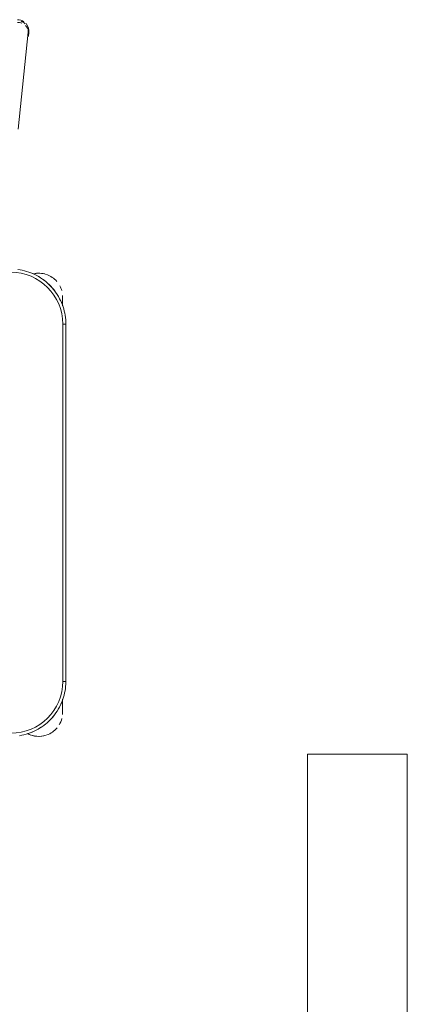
# Model space of a CAD drawing. Header units: metres. Extents: x 3 to 43.5, y -74 to -48.5.
# Tile 39 of 209: x 36.077 to 36.45, y -61.285 to -60.337. Entities that reach past the tile are written whole.
import ezdxf

# ---------------------------------------------------------------- set-up
doc = ezdxf.new("R2010")
doc.units = ezdxf.units.M
for name, color, linetype, lineweight in [('A-GENM', 7, 'Continuous', 18), ('E-LITE-EQPM', 7, 'Continuous', 18), ('I-FURN', 7, 'Continuous', 18)]:
    doc.layers.add(name, color=color, linetype=linetype, lineweight=lineweight)

# ---------------------------------------------------------------- blocks, each defined once
blk = doc.blocks.new('ConjuntoParaAlunoTamanho6 - CJA06_ConjuntoParaAlunoTamanho6-V54-1PAV - FRIGORÍFICA')
at = {"layer": 'I-FURN', "color": 253, "true_color": 0xaaaaaa}
for p, q in [((0.2643, 0.29197), (0.2643, 0.29456)), ((0.25413, 0.19969), (0.2638, 0.29312)), ((0.29687, 0.03797), (0.29687, 0.02961)), ((0.29687, 0.03299), (0.29687, 0.03797)), ((0.3, 0.01197), (0.297, 0.01197)), ((0.3, -0.33203), (0.3, 0.01197)), ((0.3, -0.33203), (0.3, 0.01197)), ((0.3, -0.33203), (0.297, -0.33203)), ((0.29687, -0.35394), (0.29687, -0.3492)), ((0.29687, -0.36203), (0.29687, -0.34961)), ((0.29687, -0.36203), (0.29687, -0.35705))]:
    blk.add_line(p, q, dxfattribs=at)
at = {"layer": 'I-FURN', "color": 253, "true_color": 0xaaaaaa, "flags": 128}
for points in [[(0.3, 0.01197), (0.29996, 0.01409), (0.29983, 0.0162), (0.29962, 0.01831), (0.29932, 0.02041), (0.29894, 0.0225), (0.29848, 0.02456), (0.29794, 0.02661), (0.29731, 0.02864), (0.2966, 0.03064), (0.29582, 0.03261), (0.29495, 0.03454), (0.29401, 0.03644), (0.29299, 0.0383), (0.2919, 0.04012), (0.29074, 0.04189), (0.28951, 0.04362), (0.28821, 0.04529), (0.28685, 0.04691), (0.28542, 0.04848), (0.28393, 0.04999), (0.28238, 0.05143), (0.28077, 0.05282), (0.27911, 0.05413), (0.2774, 0.05538), (0.27564, 0.05656), (0.27383, 0.05767), (0.27198, 0.05871), (0.27009, 0.05967), (0.26816, 0.06056), (0.2662, 0.06136), (0.26421, 0.06209), (0.2622, 0.06274), (0.26015, 0.06331), (0.25809, 0.06379), (0.25601, 0.0642), (0.25391, 0.06451)], [(0.29687, 0.03), (0.29687, 0.03057), (0.29687, 0.03112), (0.29687, 0.03166), (0.29687, 0.03218), (0.29687, 0.03268), (0.29687, 0.03317), (0.29687, 0.03363), (0.29687, 0.03407), (0.29687, 0.0345), (0.29687, 0.0349), (0.29687, 0.03528), (0.29687, 0.03563), (0.29687, 0.03596), (0.29687, 0.03627), (0.29687, 0.03656), (0.29687, 0.03682), (0.29687, 0.03705), (0.29687, 0.03726), (0.29687, 0.03744), (0.29687, 0.0376), (0.29687, 0.03772), (0.29687, 0.03783), (0.29687, 0.0379), (0.29687, 0.03795), (0.29687, 0.03797)], [(0.297, -0.33203), (0.297, -0.24603), (0.297, -0.16003), (0.297, -0.07403), (0.297, 0.01197)], [(0.297, 0.01197), (0.297, -0.07403), (0.297, -0.16003), (0.297, -0.24603), (0.297, -0.33203)], [(0.25544, -0.38436), (0.25753, -0.38398), (0.2596, -0.38351), (0.26165, -0.38297), (0.26367, -0.38234), (0.26567, -0.38164), (0.26764, -0.38085), (0.26957, -0.37999), (0.27147, -0.37904), (0.27333, -0.37803), (0.27515, -0.37694), (0.27693, -0.37578), (0.27865, -0.37454), (0.28033, -0.37324), (0.28195, -0.37188), (0.28351, -0.37045), (0.28502, -0.36896), (0.28647, -0.36741), (0.28785, -0.3658), (0.28917, -0.36414), (0.29042, -0.36243), (0.2916, -0.36067), (0.29271, -0.35886), (0.29374, -0.35701), (0.29471, -0.35512), (0.29559, -0.3532), (0.2964, -0.35124), (0.29713, -0.34925), (0.29777, -0.34723), (0.29834, -0.34519), (0.29883, -0.34312), (0.29923, -0.34104), (0.29955, -0.33895), (0.29978, -0.33684), (0.29993, -0.33472), (0.3, -0.33261), (0.3, -0.33203)], [(0.29687, -0.36203), (0.29687, -0.36201), (0.29687, -0.36197), (0.29687, -0.36191), (0.29687, -0.36181), (0.29687, -0.36169), (0.29687, -0.36154), (0.29687, -0.36137), (0.29687, -0.36117), (0.29687, -0.36094), (0.29687, -0.36069), (0.29687, -0.36041), (0.29687, -0.36011), (0.29687, -0.35978), (0.29687, -0.35943), (0.29687, -0.35906), (0.29687, -0.35866), (0.29687, -0.35825), (0.29687, -0.35781), (0.29687, -0.35735), (0.29687, -0.35687), (0.29687, -0.35638), (0.29687, -0.35586), (0.29687, -0.35533), (0.29687, -0.35478), (0.29687, -0.35421), (0.29687, -0.35363), (0.29687, -0.35304), (0.29687, -0.35244), (0.29687, -0.35182), (0.29687, -0.35119), (0.29687, -0.35055), (0.29687, -0.3499)]]:
    blk.add_lwpolyline(points, dxfattribs=at)
at = {"layer": 'I-FURN', "color": 253, "true_color": 0xaaaaaa}
for centre, radius, start, end in [((0.247, 0.01197), 0.05, 360, 90), ((0.247, 0.01197), 0.05, 0, 90), ((0.247, 0.01197), 0.053, 57.30007, 67.5), ((0.247, 0.01197), 0.053, 57.30007, 67.5), ((0.27387, 0.03797), 0.023, 75.53308, 103.10319), ((0.27387, 0.03797), 0.023, 72, 102.57928), ((0.27387, 0.03797), 0.023, 41.01944, 70.30683), ((0.247, 0.01197), 0.053, 37.1607, 53.14964), ((0.247, 0.01197), 0.053, 37.1607, 53.14964), ((0.27387, 0.03797), 0.023, 15.73053, 28.0506), ((0.247, 0.01197), 0.053, 22.5, 32.69993), ((0.247, 0.01197), 0.053, 22.5, 32.69993), ((0.27387, 0.03797), 0.023, 360, 4.00915), ((0.247, -0.33203), 0.05, 270, 360), ((0.247, -0.33203), 0.05, 270, 0), ((0.247, -0.33203), 0.053, 327.30007, 337.5), ((0.247, -0.33203), 0.053, 327.30007, 337.5), ((0.247, -0.33203), 0.053, 307.1607, 323.14964), ((0.247, -0.33203), 0.053, 307.1607, 323.14964), ((0.27387, -0.36203), 0.023, 328.70279, 345.53679), ((0.27387, -0.36203), 0.023, 355.58784, 360), ((0.247, -0.33203), 0.053, 292.5, 302.69993), ((0.247, -0.33203), 0.053, 292.5, 302.69993), ((0.27387, -0.36203), 0.023, 289.64716, 320.10645), ((0.27387, -0.36203), 0.023, 242.37001, 250.98921), ((0.27387, -0.36203), 0.023, 243.53772, 288), ((0.27387, -0.36203), 0.023, 255.53308, 284.46692)]:
    blk.add_arc(centre, radius, start, end, dxfattribs=at)
for centre, major_axis, ratio, start_param, end_param in [((0.25342, 0.29456), (-0.01088, 0), 0.965926, 4.098128, 4.712389), ((0.25351, 0.29419), (-0.01029, 0.00107), 0.967158, 4.026797, 4.46746), ((0.25342, 0.29197), (0.01088, 0), 0.965926, 1.176355, 1.570796), ((0.25342, 0.29197), (0.01088, 0), 0.965926, 5.959867, 7.062609), ((0.25342, 0.29456), (0.01088, 0), 0.965926, 6.052088, 6.985956), ((0.25351, 0.29419), (-0.01029, 0.00107), 0.967158, 3.141593, 3.502975)]:
    blk.add_ellipse(centre, major_axis=major_axis, ratio=ratio, start_param=start_param, end_param=end_param, dxfattribs=at)
blk = doc.blocks.new('63_PHILIPS_Pacific LED_WT460C L700 - 1xLED23S_840 NB-8177239-1PAV - FRIGORÍFICA')
at = {"layer": 'A-GENM', "color": 253, "true_color": 0xaaaaaa}
for p, q in [((-0.04802, -0.6), (-0.04802, 0.6)), ((0.04798, 0.6), (0.04798, -0.6)), ((0.04798, -0.6), (-0.04802, -0.6))]:
    blk.add_line(p, q, dxfattribs=at)
blk = doc.blocks.new('63_PHILIPS_Pacific LED_WT460C L700 - 1xLED23S_840 NB-V97-1PAV - FRIGORÍFICA')
at = {"layer": 'A-GENM', "color": 253, "true_color": 0xaaaaaa}
for p, q in [((-0.04802, -0.6), (-0.04802, 0.6)), ((-0.04802, -0.6), (-0.04802, 0.6)), ((0.04798, 0.6), (0.04798, -0.6)), ((0.04798, 0.6), (0.04798, -0.6)), ((0.04798, -0.6), (-0.04802, -0.6)), ((0.04798, -0.6), (-0.04802, -0.6))]:
    blk.add_line(p, q, dxfattribs=at)
blk = doc.blocks.new('4 GRE - ESCOLA DE CINEMA E AUDIOVISUAL CINE REX R07_rvt-1-1PAV - FRIGORÍFICA')
at = {"layer": 'E-LITE-EQPM', "color": 253, "lineweight": 18, "true_color": 0xaaaaaa, "extrusion": (0, 0, -1), "rotation": 180}
for name in ['63_PHILIPS_Pacific LED_WT460C L700 - 1xLED23S_840 NB-8177239-1PAV - FRIGORÍFICA', '63_PHILIPS_Pacific LED_WT460C L700 - 1xLED23S_840 NB-V97-1PAV - FRIGORÍFICA']:
    blk.add_blockref(name, (-36.4021, -61.64461), dxfattribs=at)
at = {"layer": 'I-FURN', "color": 253, "lineweight": 18, "true_color": 0xaaaaaa}
blk.add_blockref('ConjuntoParaAlunoTamanho6 - CJA06_ConjuntoParaAlunoTamanho6-V54-1PAV - FRIGORÍFICA', (35.82168, -60.64244), dxfattribs=at)

msp = doc.modelspace()

# ---------------------------------------------------------------- block references
at = {"lineweight": 5}
msp.add_blockref('4 GRE - ESCOLA DE CINEMA E AUDIOVISUAL CINE REX R07_rvt-1-1PAV - FRIGORÍFICA', (0, 0), dxfattribs=at)

doc.saveas('drawing.dxf')
